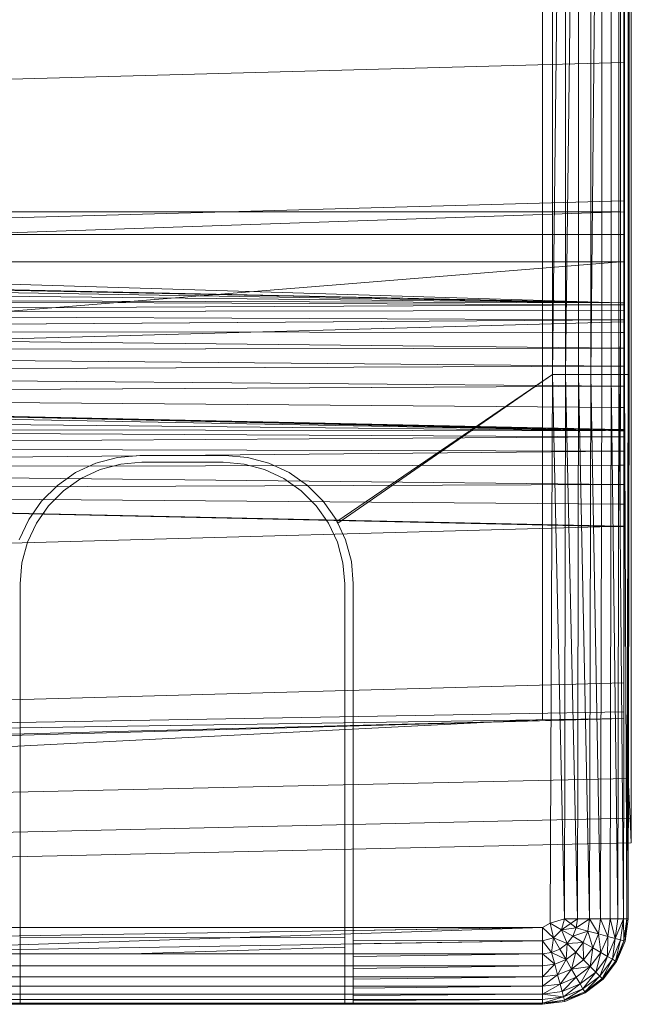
# Model space of a CAD drawing. Header units: metres. Extents: x 391.1 to 427.5, y 12.7 to 28.4.
# Tile 187 of 222: x 412.769 to 412.874, y 18.929 to 19.098. Entities that reach past the tile are written whole.
import ezdxf

# ---------------------------------------------------------------- set-up
doc = ezdxf.new("R2010")
doc.units = ezdxf.units.M
doc.layers.add('A-DETL-____-MBND', color=7, linetype='Continuous', lineweight=18)

# ---------------------------------------------------------------- blocks, each defined once
blk = doc.blocks.new('Family - Inodor PS-1-153649-01_ENLLUMENAT_PS1')
at = {"layer": 'A-DETL-____-MBND', "color": 253, "true_color": 0xaaaaaa}
for p, q in [((0.72691, 0.38826), (0.72691, 0.01465)), ((0.72691, 0.38826), (0.72691, 0.01465)), ((0.72691, 0.03874), (0.72691, 0.36709)), ((0.72691, 0.36709), (0.72691, 0.03874)), ((0.72747, 0.03874), (0.72747, 0.36709)), ((0.72747, 0.36709), (0.72747, 0.03874)), ((0.71226, 0.04887), (0.71226, 0.35226)), ((0.71226, 0.04887), (0.71226, 0.35226)), ((0.71393, 0.29485), (0.71393, 0.10805)), ((0.71393, 0.10805), (0.71393, 0.29485)), ((0.71393, 0.10805), (0.71621, 0.29485)), ((0.71393, 0.29485), (0.71393, 0.10805)), ((0.71621, 0.29485), (0.71393, 0.10805)), ((0.71621, 0.29485), (0.71621, 0.10805)), ((0.71621, 0.10805), (0.71843, 0.29485)), ((0.71621, 0.29485), (0.71621, 0.10805)), ((0.71621, 0.29485), (0.71621, 0.10805)), ((0.71843, 0.29485), (0.71621, 0.10805)), ((0.71843, 0.29485), (0.71843, 0.10805)), ((0.71843, 0.10805), (0.71843, 0.29485)), ((0.71843, 0.29485), (0.71843, 0.10805)), ((0.72051, 0.29485), (0.72051, 0.10805)), ((0.72051, 0.10805), (0.72239, 0.29485)), ((0.72051, 0.29485), (0.72051, 0.10805)), ((0.72051, 0.29485), (0.72051, 0.10805)), ((0.72239, 0.29485), (0.72051, 0.10805)), ((0.72239, 0.29485), (0.72239, 0.10805)), ((0.72239, 0.10805), (0.72239, 0.29485)), ((0.72239, 0.29485), (0.72239, 0.10805)), ((0.72402, 0.29485), (0.72402, 0.10805)), ((0.72402, 0.10805), (0.72402, 0.29485)), ((0.72402, 0.29485), (0.72402, 0.10805)), ((0.72534, 0.29485), (0.72534, 0.10805)), ((0.72534, 0.10805), (0.72534, 0.29485)), ((0.72534, 0.29485), (0.72534, 0.10805)), ((0.72631, 0.29485), (0.72631, 0.10805)), ((0.72631, 0.10805), (0.72631, 0.29485)), ((0.72631, 0.29485), (0.72631, 0.10805)), ((0.72691, 0.29485), (0.72691, 0.10805)), ((0.72691, 0.10805), (0.72691, 0.29485)), ((0.72691, 0.29485), (0.72691, 0.10805)), ((0.72711, 0.29485), (0.72711, 0.10805)), ((0.72711, 0.29485), (0.72711, 0.10805)), ((0.7262, 0.28568), (0.7262, 0.12028)), ((0.72561, 0.13594), (0.72561, 0.27003)), ((0.72561, 0.27003), (0.72561, 0.13594)), ((0.72561, 0.27003), (0.72561, 0.13594)), ((0.72561, 0.27003), (0.72561, 0.13594)), ((0.7262, 0.27007), (0.7262, 0.1359)), ((0.7262, 0.13591), (0.7262, 0.26951)), ((0.7262, 0.18701), (0.7262, 0.16159)), ((0.21652, 0.14752), (0.7262, 0.16159)), ((0.7262, 0.16159), (0.7262, 0.13782)), ((0.21652, 0.12375), (0.7262, 0.13782)), ((0.7262, 0.13782), (0.7262, 0.11707)), ((0.2042, 0.13646), (0.7256, 0.12032)), ((0.21593, 0.13594), (0.7256, 0.12032)), ((0.21593, 0.13594), (0.7256, 0.12032)), ((0.44571, 0.13594), (0.72561, 0.13594)), ((0.44571, 0.13594), (0.72561, 0.13594)), ((0.44571, 0.12632), (0.72561, 0.13594)), ((0.44571, 0.13594), (0.72561, 0.13594)), ((0.72561, 0.13594), (0.44571, 0.12632)), ((0.44571, 0.13594), (0.72561, 0.13594)), ((0.72561, 0.13594), (0.7256, 0.12032)), ((0.7256, 0.12032), (0.72561, 0.13594)), ((0.72561, 0.13205), (0.72561, 0.13594)), ((0.72561, 0.13594), (0.7262, 0.13591)), ((0.72561, 0.13594), (0.7262, 0.13591)), ((0.72561, 0.13205), (0.72561, 0.13594)), ((0.72561, 0.13594), (0.7262, 0.1359)), ((0.72561, 0.13594), (0.7262, 0.1359)), ((0.7262, 0.13203), (0.7262, 0.13591)), ((0.7262, 0.12034), (0.7262, 0.1359)), ((0.72561, 0.13205), (0.44571, 0.13205)), ((0.44571, 0.13205), (0.72561, 0.13205)), ((0.72561, 0.12737), (0.72561, 0.13205)), ((0.72561, 0.13205), (0.7262, 0.13203)), ((0.72561, 0.13205), (0.7262, 0.13203)), ((0.72561, 0.13205), (0.72561, 0.12737)), ((0.7262, 0.12737), (0.7262, 0.13203)), ((0.44571, 0.12737), (0.72561, 0.12737)), ((0.44571, 0.12737), (0.72561, 0.12737)), ((0.44572, 0.10471), (0.72561, 0.12737)), ((0.72561, 0.12737), (0.44572, 0.10471)), ((0.72561, 0.12737), (0.72555, 0.09837)), ((0.72555, 0.09837), (0.72561, 0.12737)), ((0.72561, 0.12737), (0.7262, 0.12734)), ((0.7262, 0.12734), (0.72561, 0.12737)), ((0.72561, 0.12737), (0.7262, 0.12736)), ((0.7262, 0.12736), (0.72561, 0.12737)), ((0.72561, 0.12737), (0.7262, 0.12737)), ((0.72561, 0.12737), (0.7262, 0.12737)), ((0.7262, 0.12736), (0.7262, 0.12737)), ((0.7262, 0.12734), (0.7262, 0.12736)), ((0.7262, 0.09845), (0.7262, 0.12734)), ((0.44571, 0.12632), (0.7256, 0.12032)), ((0.44571, 0.12632), (0.7256, 0.12032)), ((0.7256, 0.12032), (0.44571, 0.12632)), ((0.44571, 0.12632), (0.7256, 0.12032)), ((0.44571, 0.12601), (0.7256, 0.12032)), ((0.44571, 0.12601), (0.7256, 0.12032)), ((0.44571, 0.12503), (0.7256, 0.12032)), ((0.44571, 0.12503), (0.7256, 0.12032)), ((0.44571, 0.12343), (0.7256, 0.12032)), ((0.44571, 0.12343), (0.7256, 0.12032)), ((0.44571, 0.12125), (0.7256, 0.12)), ((0.44571, 0.12125), (0.7256, 0.12032)), ((0.44571, 0.12125), (0.7256, 0.12)), ((0.44571, 0.12125), (0.7256, 0.12032)), ((0.7256, 0.12), (0.44571, 0.11858)), ((0.7256, 0.12), (0.44571, 0.11858)), ((0.7256, 0.12032), (0.7262, 0.12034)), ((0.7256, 0.12032), (0.7262, 0.12034)), ((0.7262, 0.12029), (0.7256, 0.12032)), ((0.7256, 0.12), (0.7256, 0.12032)), ((0.7256, 0.12032), (0.7262, 0.12028)), ((0.7256, 0.12032), (0.7262, 0.12028)), ((0.7256, 0.12032), (0.7256, 0.12)), ((0.7256, 0.11902), (0.7256, 0.12)), ((0.7256, 0.12), (0.7262, 0.11997)), ((0.7256, 0.12), (0.7262, 0.11997)), ((0.7256, 0.12), (0.7256, 0.11902)), ((0.7262, 0.12029), (0.7262, 0.12034)), ((0.7262, 0.11997), (0.7262, 0.12028)), ((0.7262, 0.11899), (0.7262, 0.11997)), ((0.44571, 0.11858), (0.7256, 0.11902)), ((0.7256, 0.11902), (0.44571, 0.11858)), ((0.44571, 0.11858), (0.7256, 0.11742)), ((0.44571, 0.11858), (0.7256, 0.11742)), ((0.7256, 0.11742), (0.7256, 0.11902)), ((0.7256, 0.11902), (0.7262, 0.11899)), ((0.7256, 0.11902), (0.7262, 0.11899)), ((0.7256, 0.11902), (0.7256, 0.11742)), ((0.7262, 0.1174), (0.7262, 0.11899)), ((0.21652, 0.10299), (0.7262, 0.11707)), ((0.44571, 0.11547), (0.7256, 0.11742)), ((0.7256, 0.11742), (0.44571, 0.11547)), ((0.7256, 0.11525), (0.7256, 0.11742)), ((0.7256, 0.11742), (0.7262, 0.1174)), ((0.7256, 0.11742), (0.7262, 0.1174)), ((0.7256, 0.11742), (0.7256, 0.11525)), ((0.7262, 0.11524), (0.7262, 0.1174)), ((0.7262, 0.11707), (0.7262, 0.08204)), ((0.44571, 0.11547), (0.7256, 0.11257)), ((0.44571, 0.11547), (0.7256, 0.11525)), ((0.44571, 0.11547), (0.7256, 0.11257)), ((0.44571, 0.11547), (0.7256, 0.11525)), ((0.7256, 0.11257), (0.7256, 0.11525)), ((0.7256, 0.11525), (0.7262, 0.11524)), ((0.7256, 0.11525), (0.7262, 0.11524)), ((0.7256, 0.11525), (0.7256, 0.11257)), ((0.7262, 0.11257), (0.7262, 0.11524)), ((0.44571, 0.11204), (0.7256, 0.11257)), ((0.7256, 0.11257), (0.44571, 0.11204)), ((0.44571, 0.11204), (0.7256, 0.10947)), ((0.44571, 0.11204), (0.7256, 0.10947)), ((0.7256, 0.10947), (0.7256, 0.11257)), ((0.7256, 0.11257), (0.7262, 0.11257)), ((0.7256, 0.11257), (0.7256, 0.10947)), ((0.7262, 0.11257), (0.7256, 0.11257)), ((0.7256, 0.11257), (0.7262, 0.11257)), ((0.7256, 0.11257), (0.7262, 0.11257)), ((0.7262, 0.10948), (0.7262, 0.11257)), ((0.44571, 0.10839), (0.7256, 0.10947)), ((0.7256, 0.10947), (0.44571, 0.10839)), ((0.44571, 0.10839), (0.7256, 0.10604)), ((0.44571, 0.10839), (0.7256, 0.10604)), ((0.7256, 0.10947), (0.7262, 0.10948)), ((0.7256, 0.10947), (0.7262, 0.10948)), ((0.7256, 0.10947), (0.7256, 0.10604)), ((0.7256, 0.10604), (0.7256, 0.10947)), ((0.7256, 0.10947), (0.7262, 0.10947)), ((0.7262, 0.10947), (0.7256, 0.10947)), ((0.7256, 0.10947), (0.7262, 0.10947)), ((0.7262, 0.10947), (0.7256, 0.10947)), ((0.7262, 0.10947), (0.7262, 0.10948)), ((0.7262, 0.10605), (0.7262, 0.10947)), ((0.7262, 0.10947), (0.7262, 0.10947)), ((0.71393, 0.10805), (0.67699, 0.08285)), ((0.67699, 0.08285), (0.71393, 0.10805)), ((0.71393, 0.10805), (0.67714, 0.08252)), ((0.71393, 0.10805), (0.67714, 0.08252)), ((0.71393, 0.10805), (0.71353, 0.01391)), ((0.71353, 0.01391), (0.71393, 0.10805)), ((0.71353, 0.01391), (0.71393, 0.10805)), ((0.71393, 0.10805), (0.71601, 0.01465)), ((0.71393, 0.10805), (0.71601, 0.01465)), ((0.71393, 0.10805), (0.71621, 0.10805)), ((0.71393, 0.10805), (0.71601, 0.01465)), ((0.71393, 0.10805), (0.71621, 0.10805)), ((0.71601, 0.01465), (0.71621, 0.10805)), ((0.71601, 0.01465), (0.71621, 0.10805)), ((0.71621, 0.10805), (0.71601, 0.01465)), ((0.71621, 0.10805), (0.71823, 0.01465)), ((0.71621, 0.10805), (0.71843, 0.10805)), ((0.71621, 0.10805), (0.71823, 0.01465)), ((0.71621, 0.10805), (0.71843, 0.10805)), ((0.71823, 0.01465), (0.71843, 0.10805)), ((0.71823, 0.01465), (0.71843, 0.10805)), ((0.71843, 0.10805), (0.71823, 0.01465)), ((0.71843, 0.10805), (0.72031, 0.01465)), ((0.71843, 0.10805), (0.72051, 0.10805)), ((0.71843, 0.10805), (0.72031, 0.01465)), ((0.71843, 0.10805), (0.72051, 0.10805)), ((0.72031, 0.01465), (0.72051, 0.10805)), ((0.72031, 0.01465), (0.72051, 0.10805)), ((0.72051, 0.10805), (0.72031, 0.01465)), ((0.72051, 0.10805), (0.72219, 0.01465)), ((0.72051, 0.10805), (0.72239, 0.10805)), ((0.72051, 0.10805), (0.72219, 0.01465)), ((0.72051, 0.10805), (0.72239, 0.10805)), ((0.72219, 0.01465), (0.72239, 0.10805)), ((0.72219, 0.01465), (0.72239, 0.10805)), ((0.72239, 0.10805), (0.72219, 0.01465)), ((0.72239, 0.10805), (0.72402, 0.10805)), ((0.72239, 0.10805), (0.72402, 0.10805)), ((0.72382, 0.01465), (0.72402, 0.10805)), ((0.72382, 0.01465), (0.72402, 0.10805)), ((0.72382, 0.01465), (0.72402, 0.10805)), ((0.72402, 0.10805), (0.72534, 0.10805)), ((0.72402, 0.10805), (0.72514, 0.01465)), ((0.72402, 0.10805), (0.72534, 0.10805)), ((0.72402, 0.10805), (0.72514, 0.01465)), ((0.72402, 0.10805), (0.72534, 0.10805)), ((0.72514, 0.01465), (0.72534, 0.10805)), ((0.72514, 0.01465), (0.72534, 0.10805)), ((0.72534, 0.10805), (0.72514, 0.01465)), ((0.72534, 0.10805), (0.72631, 0.10805)), ((0.72534, 0.10805), (0.72611, 0.01465)), ((0.72534, 0.10805), (0.72631, 0.10805)), ((0.72534, 0.10805), (0.72611, 0.01465)), ((0.72534, 0.10805), (0.72631, 0.10805)), ((0.72611, 0.01465), (0.72631, 0.10805)), ((0.72611, 0.01465), (0.72631, 0.10805)), ((0.72631, 0.10805), (0.72611, 0.01465)), ((0.72631, 0.10805), (0.72691, 0.10805)), ((0.72631, 0.10805), (0.72671, 0.01465)), ((0.72631, 0.10805), (0.72691, 0.10805)), ((0.72631, 0.10805), (0.72671, 0.01465)), ((0.72631, 0.10805), (0.72691, 0.10805)), ((0.72671, 0.01465), (0.72691, 0.10805)), ((0.72671, 0.01465), (0.72691, 0.10805)), ((0.72691, 0.10805), (0.72671, 0.01465)), ((0.72711, 0.10805), (0.72691, 0.01465)), ((0.72691, 0.10805), (0.72711, 0.10805)), ((0.72691, 0.10805), (0.72711, 0.10805)), ((0.72691, 0.01465), (0.72711, 0.10805)), ((0.72691, 0.10805), (0.72711, 0.10805)), ((0.44571, 0.10461), (0.7256, 0.10604)), ((0.7256, 0.10604), (0.44571, 0.10461)), ((0.7256, 0.10604), (0.7262, 0.10605)), ((0.7256, 0.10604), (0.7262, 0.10605)), ((0.7256, 0.10238), (0.7256, 0.10604)), ((0.7256, 0.10604), (0.7262, 0.10603)), ((0.7256, 0.10604), (0.7256, 0.10238)), ((0.7262, 0.10603), (0.7256, 0.10604)), ((0.7256, 0.10604), (0.7262, 0.10604)), ((0.7262, 0.10604), (0.7256, 0.10604)), ((0.7262, 0.10604), (0.7262, 0.10605)), ((0.7262, 0.10603), (0.7262, 0.10604)), ((0.7262, 0.10239), (0.7262, 0.10603)), ((0.44566, 0.10371), (0.72555, 0.09837)), ((0.44566, 0.10371), (0.72555, 0.09837)), ((0.7256, 0.09861), (0.44571, 0.10461)), ((0.44571, 0.10461), (0.7262, 0.09848)), ((0.44571, 0.10461), (0.7256, 0.10238)), ((0.44571, 0.10461), (0.7256, 0.09861)), ((0.44571, 0.10461), (0.7256, 0.10238)), ((0.44572, 0.10471), (0.72555, 0.09837)), ((0.44572, 0.10471), (0.72555, 0.09837)), ((0.7256, 0.10238), (0.7262, 0.10239)), ((0.7256, 0.10238), (0.7262, 0.10239)), ((0.7256, 0.09861), (0.7256, 0.10238)), ((0.7256, 0.10238), (0.7262, 0.10238)), ((0.7256, 0.10238), (0.7256, 0.09861)), ((0.7262, 0.10238), (0.7256, 0.10238)), ((0.7262, 0.10238), (0.7262, 0.10239)), ((0.7262, 0.09862), (0.7262, 0.10238)), ((0.44566, 0.10126), (0.72555, 0.09837)), ((0.44566, 0.10126), (0.72555, 0.09837)), ((0.44566, 0.09882), (0.72555, 0.09737)), ((0.44566, 0.09882), (0.72555, 0.09837)), ((0.44566, 0.09882), (0.72555, 0.09737)), ((0.44566, 0.09882), (0.72555, 0.09837)), ((0.72555, 0.09837), (0.7262, 0.09845)), ((0.72555, 0.09837), (0.7262, 0.09845)), ((0.72555, 0.09737), (0.72555, 0.09837)), ((0.72555, 0.09837), (0.7262, 0.09833)), ((0.7262, 0.09833), (0.72555, 0.09837)), ((0.72555, 0.09837), (0.72555, 0.09737)), ((0.7256, 0.09861), (0.7262, 0.09862)), ((0.7256, 0.09861), (0.7262, 0.09862)), ((0.7262, 0.09858), (0.7256, 0.09861)), ((0.7256, 0.09861), (0.7262, 0.09859)), ((0.7256, 0.09861), (0.7262, 0.09858)), ((0.7262, 0.09859), (0.7256, 0.09861)), ((0.7256, 0.09861), (0.7262, 0.09861)), ((0.7262, 0.09861), (0.7256, 0.09861)), ((0.7262, 0.09861), (0.7262, 0.09862)), ((0.7262, 0.09859), (0.7262, 0.09861)), ((0.7262, 0.09858), (0.7262, 0.09859)), ((0.7262, 0.09858), (0.7262, 0.09848)), ((0.7262, 0.09833), (0.7262, 0.09845)), ((0.7262, 0.09734), (0.7262, 0.09833)), ((0.44566, 0.09554), (0.72555, 0.09737)), ((0.72555, 0.09737), (0.44566, 0.09554)), ((0.72555, 0.09491), (0.72555, 0.09737)), ((0.72555, 0.09737), (0.7262, 0.09734)), ((0.72555, 0.09737), (0.7262, 0.09734)), ((0.72555, 0.09737), (0.72555, 0.09491)), ((0.7262, 0.09489), (0.7262, 0.09734)), ((0.44566, 0.09554), (0.72555, 0.09491)), ((0.44566, 0.09554), (0.72555, 0.09491)), ((0.72555, 0.09491), (0.44566, 0.09212)), ((0.72555, 0.09491), (0.44566, 0.09212)), ((0.72555, 0.09248), (0.72555, 0.09491)), ((0.72555, 0.09491), (0.7262, 0.09489)), ((0.72555, 0.09491), (0.7262, 0.09489)), ((0.72555, 0.09491), (0.72555, 0.09248)), ((0.7262, 0.09247), (0.7262, 0.09489)), ((0.63935, 0.09382), (0.63565, 0.09282)), ((0.64316, 0.09415), (0.63935, 0.09382)), ((0.64353, 0.093), (0.6399, 0.09268)), ((0.6399, 0.09268), (0.64353, 0.093)), ((0.64316, 0.09415), (0.65781, 0.09415)), ((0.65745, 0.093), (0.64353, 0.093)), ((0.64353, 0.093), (0.65745, 0.093)), ((0.66107, 0.09268), (0.65745, 0.093)), ((0.65745, 0.093), (0.66107, 0.09268)), ((0.66163, 0.09382), (0.65781, 0.09415)), ((0.66533, 0.09282), (0.66163, 0.09382)), ((0.44566, 0.09212), (0.72555, 0.09248)), ((0.72555, 0.09248), (0.44566, 0.09212)), ((0.44566, 0.09212), (0.72555, 0.0892)), ((0.44566, 0.09212), (0.72555, 0.0892)), ((0.63217, 0.09121), (0.63565, 0.09282)), ((0.63639, 0.09174), (0.63309, 0.0902)), ((0.63309, 0.0902), (0.63639, 0.09174)), ((0.6399, 0.09268), (0.63639, 0.09174)), ((0.63639, 0.09174), (0.6399, 0.09268)), ((0.66459, 0.09174), (0.66107, 0.09268)), ((0.66107, 0.09268), (0.66459, 0.09174)), ((0.66789, 0.0902), (0.66459, 0.09174)), ((0.66459, 0.09174), (0.66789, 0.0902)), ((0.6688, 0.09121), (0.66533, 0.09282)), ((0.72555, 0.0892), (0.72555, 0.09248)), ((0.72555, 0.09248), (0.7262, 0.09247)), ((0.72555, 0.09248), (0.72555, 0.0892)), ((0.72555, 0.09248), (0.7262, 0.09247)), ((0.7262, 0.0892), (0.7262, 0.09247)), ((0.63217, 0.09121), (0.62904, 0.08901)), ((0.63309, 0.0902), (0.63011, 0.08811)), ((0.63011, 0.08811), (0.63309, 0.0902)), ((0.67087, 0.08811), (0.66789, 0.0902)), ((0.66789, 0.0902), (0.67087, 0.08811)), ((0.67194, 0.08901), (0.6688, 0.09121)), ((0.44565, 0.08802), (0.72555, 0.0892)), ((0.72555, 0.0892), (0.44565, 0.08802)), ((0.72555, 0.08202), (0.44565, 0.08802)), ((0.44565, 0.08802), (0.7262, 0.08189)), ((0.44565, 0.08802), (0.72555, 0.08578)), ((0.44565, 0.08802), (0.72555, 0.08202)), ((0.44565, 0.08802), (0.72555, 0.08578)), ((0.62904, 0.08901), (0.62633, 0.0863)), ((0.63011, 0.08811), (0.62754, 0.08554)), ((0.62754, 0.08554), (0.63011, 0.08811)), ((0.67344, 0.08554), (0.67087, 0.08811)), ((0.67087, 0.08811), (0.67344, 0.08554)), ((0.67465, 0.0863), (0.67194, 0.08901)), ((0.72555, 0.0892), (0.72555, 0.08578)), ((0.72555, 0.08578), (0.72555, 0.0892)), ((0.72555, 0.0892), (0.7262, 0.0892)), ((0.7262, 0.0892), (0.72555, 0.0892)), ((0.72555, 0.0892), (0.7262, 0.0892)), ((0.72555, 0.0892), (0.7262, 0.0892)), ((0.7262, 0.08579), (0.7262, 0.0892)), ((0.7262, 0.0892), (0.7262, 0.0892)), ((0.62633, 0.0863), (0.62413, 0.08316)), ((0.67685, 0.08316), (0.67465, 0.0863)), ((0.62754, 0.08554), (0.62545, 0.08256)), ((0.62545, 0.08256), (0.62754, 0.08554)), ((0.67553, 0.08256), (0.67344, 0.08554)), ((0.67344, 0.08554), (0.67553, 0.08256)), ((0.72555, 0.08578), (0.7262, 0.08579)), ((0.72555, 0.08578), (0.7262, 0.08579)), ((0.72555, 0.08202), (0.72555, 0.08578)), ((0.72555, 0.08578), (0.7262, 0.08577)), ((0.72555, 0.08578), (0.72555, 0.08202)), ((0.7262, 0.08577), (0.72555, 0.08578)), ((0.72555, 0.08578), (0.7262, 0.08578)), ((0.7262, 0.08578), (0.72555, 0.08578)), ((0.7262, 0.08578), (0.7262, 0.08579)), ((0.7262, 0.08577), (0.7262, 0.08578)), ((0.7262, 0.08203), (0.7262, 0.08577)), ((0.62413, 0.08316), (0.62251, 0.07969)), ((0.67699, 0.08285), (0.67685, 0.08316)), ((0.67699, 0.08285), (0.67714, 0.08252)), ((0.21652, 0.06796), (0.7262, 0.08204)), ((0.62545, 0.08256), (0.62391, 0.07926)), ((0.62391, 0.07926), (0.62545, 0.08256)), ((0.67707, 0.07926), (0.67553, 0.08256)), ((0.67553, 0.08256), (0.67707, 0.07926)), ((0.67847, 0.07969), (0.67714, 0.08252)), ((0.72555, 0.08202), (0.7262, 0.08203)), ((0.72555, 0.08202), (0.7262, 0.08203)), ((0.72555, 0.08202), (0.7262, 0.08201)), ((0.7262, 0.08201), (0.72555, 0.08202)), ((0.72555, 0.08202), (0.7262, 0.08202)), ((0.7262, 0.08202), (0.72555, 0.08202)), ((0.7262, 0.08204), (0.7262, 0.05515)), ((0.7262, 0.08202), (0.7262, 0.08203)), ((0.7262, 0.08201), (0.7262, 0.08202)), ((0.7262, 0.08201), (0.7262, 0.08189)), ((0.67946, 0.07599), (0.67847, 0.07969)), ((0.62391, 0.07926), (0.62297, 0.07574)), ((0.62297, 0.07574), (0.62391, 0.07926)), ((0.67801, 0.07574), (0.67707, 0.07926)), ((0.67707, 0.07926), (0.67801, 0.07574)), ((0.62297, 0.07574), (0.62265, 0.07212)), ((0.62265, 0.07212), (0.62297, 0.07574)), ((0.67833, 0.07212), (0.67801, 0.07574)), ((0.67801, 0.07574), (0.67833, 0.07212)), ((0.67979, 0.07217), (0.67946, 0.07599)), ((0.62265, 0.01141), (0.62265, 0.07212)), ((0.62265, 0.07212), (0.62265, 0.0001)), ((0.67833, 0.0001), (0.67833, 0.07212)), ((0.67833, 0.07212), (0.67833, 0.01147)), ((0.67979, 0.01373), (0.67979, 0.07217)), ((0.21652, 0.04107), (0.7262, 0.05515)), ((0.7262, 0.05515), (0.7262, 0.0502)), ((0.21652, 0.04107), (0.7262, 0.0502)), ((0.7262, 0.04902), (0.21652, 0.03494)), ((0.21652, 0.03612), (0.7262, 0.04902)), ((0.21652, 0.04107), (0.7262, 0.04902)), ((0.7262, 0.0502), (0.7262, 0.04902)), ((0.71226, 0.04887), (0.54781, 0.0405)), ((0.57586, 0.04193), (0.71226, 0.04887)), ((0.40749, 0.03162), (0.72691, 0.03874)), ((0.40749, 0.03162), (0.72691, 0.03874)), ((0.72725, 0.03191), (0.72691, 0.03874)), ((0.72691, 0.03874), (0.72725, 0.03191)), ((0.72747, 0.03191), (0.72747, 0.03874)), ((0.72747, 0.03874), (0.72747, 0.03191)), ((0.40776, 0.02479), (0.72725, 0.03191)), ((0.40776, 0.02479), (0.72725, 0.03191)), ((0.72747, 0.02769), (0.72725, 0.03191)), ((0.72725, 0.03191), (0.72747, 0.02769)), ((0.72747, 0.02769), (0.72747, 0.03191)), ((0.72747, 0.03191), (0.72747, 0.02769)), ((0.40793, 0.02057), (0.72747, 0.02769)), ((0.40793, 0.02057), (0.72747, 0.02769)), ((0.67979, 0.01373), (0.67979, 0.01318)), ((0.71226, 0.01318), (0.71353, 0.01391)), ((0.71226, 0.01318), (0.71353, 0.01391)), ((0.71353, 0.01391), (0.71226, 0.01318)), ((0.71353, 0.01391), (0.71601, 0.01465)), ((0.71353, 0.01391), (0.71601, 0.01465)), ((0.71413, 0.0114), (0.71353, 0.01391)), ((0.71353, 0.01391), (0.71551, 0.01277)), ((0.71353, 0.01391), (0.71551, 0.01277)), ((0.71353, 0.01391), (0.71413, 0.0114)), ((0.71353, 0.01391), (0.71413, 0.0114)), ((0.71551, 0.01277), (0.71601, 0.01465)), ((0.71551, 0.01277), (0.71823, 0.01465)), ((0.71601, 0.01465), (0.71802, 0.01311)), ((0.71601, 0.01465), (0.71823, 0.01465)), ((0.71601, 0.01465), (0.71823, 0.01465)), ((0.71802, 0.01311), (0.71823, 0.01465)), ((0.71802, 0.01311), (0.72031, 0.01465)), ((0.71823, 0.01465), (0.71802, 0.01311)), ((0.71823, 0.01465), (0.71802, 0.01311)), ((0.72031, 0.01465), (0.71802, 0.01311)), ((0.71823, 0.01465), (0.72031, 0.01465)), ((0.71823, 0.01465), (0.72031, 0.01465)), ((0.71823, 0.01465), (0.72031, 0.01465)), ((0.72003, 0.01257), (0.72031, 0.01465)), ((0.72003, 0.01257), (0.72031, 0.01465)), ((0.72031, 0.01465), (0.72003, 0.01257)), ((0.72031, 0.01465), (0.72219, 0.01465)), ((0.72031, 0.01465), (0.72185, 0.01208)), ((0.72031, 0.01465), (0.72219, 0.01465)), ((0.72031, 0.01465), (0.72185, 0.01208)), ((0.72031, 0.01465), (0.72219, 0.01465)), ((0.72185, 0.01208), (0.72219, 0.01465)), ((0.72185, 0.01208), (0.72219, 0.01465)), ((0.72219, 0.01465), (0.72185, 0.01208)), ((0.72219, 0.01465), (0.72382, 0.01465)), ((0.72219, 0.01465), (0.72342, 0.01166)), ((0.72219, 0.01465), (0.72382, 0.01465)), ((0.72219, 0.01465), (0.72342, 0.01166)), ((0.72219, 0.01465), (0.72382, 0.01465)), ((0.72342, 0.01166), (0.72382, 0.01465)), ((0.72342, 0.01166), (0.72382, 0.01465)), ((0.72382, 0.01465), (0.72342, 0.01166)), ((0.72382, 0.01465), (0.72514, 0.01465)), ((0.72382, 0.01465), (0.7247, 0.01132)), ((0.72382, 0.01465), (0.72514, 0.01465)), ((0.72382, 0.01465), (0.7247, 0.01132)), ((0.72382, 0.01465), (0.72514, 0.01465)), ((0.7247, 0.01132), (0.72514, 0.01465)), ((0.7247, 0.01132), (0.72611, 0.01465)), ((0.72514, 0.01465), (0.7247, 0.01132)), ((0.72611, 0.01465), (0.7247, 0.01132)), ((0.72514, 0.01465), (0.7247, 0.01132)), ((0.72514, 0.01465), (0.72611, 0.01465)), ((0.72514, 0.01465), (0.72611, 0.01465)), ((0.72514, 0.01465), (0.72611, 0.01465)), ((0.72564, 0.01106), (0.72611, 0.01465)), ((0.72564, 0.01106), (0.72611, 0.01465)), ((0.72611, 0.01465), (0.72564, 0.01106)), ((0.72611, 0.01465), (0.72671, 0.01465)), ((0.72611, 0.01465), (0.72621, 0.01091)), ((0.72611, 0.01465), (0.72671, 0.01465)), ((0.72611, 0.01465), (0.72621, 0.01091)), ((0.72611, 0.01465), (0.72671, 0.01465)), ((0.72621, 0.01091), (0.72671, 0.01465)), ((0.72621, 0.01091), (0.72671, 0.01465)), ((0.72671, 0.01465), (0.72621, 0.01091)), ((0.72691, 0.01465), (0.72641, 0.01086)), ((0.72691, 0.01465), (0.72641, 0.01086)), ((0.72691, 0.01465), (0.72641, 0.01086)), ((0.72671, 0.01465), (0.72641, 0.01086)), ((0.72671, 0.01465), (0.72641, 0.01086)), ((0.72691, 0.01465), (0.72641, 0.01086)), ((0.72671, 0.01465), (0.72691, 0.01465)), ((0.72671, 0.01465), (0.72691, 0.01465)), ((0.72671, 0.01465), (0.72691, 0.01465)), ((0.57626, 0.01102), (0.71226, 0.01318)), ((0.57723, 0.00868), (0.71226, 0.01318)), ((0.57723, 0.01318), (0.71226, 0.01318)), ((0.71226, 0.01318), (0.67979, 0.01266)), ((0.67979, 0.01318), (0.71226, 0.01318)), ((0.67979, 0.01318), (0.67979, 0.01266)), ((0.71226, 0.01318), (0.67979, 0.01266)), ((0.71226, 0.01318), (0.67979, 0.01318)), ((0.67979, 0.01266), (0.67979, 0.01093)), ((0.71226, 0.01318), (0.71226, 0.0109)), ((0.71226, 0.01318), (0.71413, 0.0114)), ((0.71226, 0.01318), (0.71226, 0.0109)), ((0.71226, 0.01318), (0.71413, 0.0114)), ((0.71226, 0.01318), (0.71226, 0.0109)), ((0.71226, 0.01318), (0.71413, 0.0114)), ((0.71413, 0.0114), (0.71551, 0.01277)), ((0.71413, 0.0114), (0.71551, 0.01277)), ((0.71551, 0.01277), (0.71413, 0.0114)), ((0.71551, 0.01277), (0.71802, 0.01311)), ((0.71551, 0.01277), (0.71802, 0.01311)), ((0.71551, 0.01277), (0.71802, 0.01311)), ((0.71551, 0.01277), (0.71648, 0.01043)), ((0.71551, 0.01277), (0.71743, 0.01167)), ((0.71551, 0.01277), (0.71743, 0.01167)), ((0.71551, 0.01277), (0.71648, 0.01043)), ((0.71551, 0.01277), (0.71648, 0.01043)), ((0.71551, 0.01277), (0.71743, 0.01167)), ((0.71743, 0.01167), (0.71802, 0.01311)), ((0.71802, 0.01311), (0.71743, 0.01167)), ((0.71802, 0.01311), (0.71743, 0.01167)), ((0.71743, 0.01167), (0.72003, 0.01257)), ((0.72003, 0.01257), (0.71743, 0.01167)), ((0.71802, 0.01311), (0.72003, 0.01257)), ((0.71802, 0.01311), (0.72003, 0.01257)), ((0.71802, 0.01311), (0.72003, 0.01257)), ((0.71923, 0.01062), (0.72003, 0.01257)), ((0.71923, 0.01062), (0.72003, 0.01257)), ((0.72003, 0.01257), (0.71923, 0.01062)), ((0.72003, 0.01257), (0.72185, 0.01208)), ((0.72003, 0.01257), (0.72086, 0.00968)), ((0.72003, 0.01257), (0.72185, 0.01208)), ((0.72003, 0.01257), (0.72086, 0.00968)), ((0.72003, 0.01257), (0.72185, 0.01208)), ((0.72086, 0.00968), (0.72185, 0.01208)), ((0.72086, 0.00968), (0.72185, 0.01208)), ((0.72185, 0.01208), (0.72086, 0.00968)), ((0.72185, 0.01208), (0.72342, 0.01166)), ((0.72185, 0.01208), (0.72227, 0.00887)), ((0.72185, 0.01208), (0.72342, 0.01166)), ((0.72185, 0.01208), (0.72227, 0.00887)), ((0.72185, 0.01208), (0.72342, 0.01166)), ((0.57723, 0.00868), (0.71226, 0.0109)), ((0.62265, 0.01141), (0.67833, 0.01147)), ((0.62265, 0.00867), (0.62265, 0.01141)), ((0.67833, 0.01147), (0.67833, 0.00983)), ((0.67979, 0.01093), (0.71226, 0.0109)), ((0.67979, 0.01093), (0.67979, 0.01036)), ((0.71226, 0.0109), (0.67979, 0.01093)), ((0.71226, 0.0109), (0.67979, 0.01036)), ((0.71226, 0.0109), (0.67979, 0.01036)), ((0.67979, 0.01036), (0.67979, 0.00868)), ((0.71226, 0.0109), (0.71413, 0.0114)), ((0.71226, 0.0109), (0.71413, 0.0114)), ((0.71413, 0.0114), (0.71226, 0.0109)), ((0.71226, 0.0109), (0.71226, 0.00868)), ((0.71226, 0.0109), (0.7138, 0.00888)), ((0.71226, 0.0109), (0.71226, 0.00868)), ((0.71226, 0.0109), (0.7138, 0.00888)), ((0.71226, 0.0109), (0.71226, 0.00868)), ((0.71226, 0.0109), (0.7138, 0.00888)), ((0.7138, 0.00888), (0.71413, 0.0114)), ((0.71413, 0.0114), (0.7138, 0.00888)), ((0.71413, 0.0114), (0.7138, 0.00888)), ((0.71413, 0.0114), (0.71524, 0.00948)), ((0.71413, 0.0114), (0.71648, 0.01043)), ((0.71413, 0.0114), (0.71524, 0.00948)), ((0.71413, 0.0114), (0.71648, 0.01043)), ((0.71413, 0.0114), (0.71524, 0.00948)), ((0.71413, 0.0114), (0.71648, 0.01043)), ((0.71524, 0.00948), (0.71648, 0.01043)), ((0.71524, 0.00948), (0.71648, 0.01043)), ((0.71648, 0.01043), (0.71524, 0.00948)), ((0.71648, 0.01043), (0.71628, 0.00768)), ((0.71648, 0.01043), (0.71628, 0.00768)), ((0.71648, 0.01043), (0.71743, 0.01167)), ((0.71743, 0.01167), (0.71648, 0.01043)), ((0.71743, 0.01167), (0.71648, 0.01043)), ((0.71648, 0.01043), (0.71923, 0.01062)), ((0.71923, 0.01062), (0.71648, 0.01043)), ((0.71648, 0.01043), (0.71795, 0.00896)), ((0.71648, 0.01043), (0.71795, 0.00896)), ((0.71648, 0.01043), (0.71795, 0.00896)), ((0.71743, 0.01167), (0.71923, 0.01062)), ((0.71743, 0.01167), (0.71923, 0.01062)), ((0.71743, 0.01167), (0.71923, 0.01062)), ((0.71795, 0.00896), (0.71923, 0.01062)), ((0.71795, 0.00896), (0.71923, 0.01062)), ((0.71923, 0.01062), (0.71795, 0.00896)), ((0.71923, 0.01062), (0.72086, 0.00968)), ((0.71923, 0.01062), (0.71928, 0.00763)), ((0.71923, 0.01062), (0.72086, 0.00968)), ((0.71923, 0.01062), (0.71928, 0.00763)), ((0.71923, 0.01062), (0.72086, 0.00968)), ((0.72227, 0.00887), (0.72342, 0.01166)), ((0.72227, 0.00887), (0.72342, 0.01166)), ((0.72342, 0.01166), (0.72227, 0.00887)), ((0.72342, 0.01166), (0.72341, 0.00821)), ((0.72342, 0.01166), (0.72341, 0.00821)), ((0.72341, 0.00821), (0.7247, 0.01132)), ((0.72341, 0.00821), (0.7247, 0.01132)), ((0.7247, 0.01132), (0.72341, 0.00821)), ((0.72342, 0.01166), (0.7247, 0.01132)), ((0.72342, 0.01166), (0.7247, 0.01132)), ((0.72342, 0.01166), (0.7247, 0.01132)), ((0.7247, 0.01132), (0.72425, 0.00772)), ((0.7247, 0.01132), (0.72425, 0.00772)), ((0.72425, 0.00772), (0.72564, 0.01106)), ((0.72425, 0.00772), (0.72564, 0.01106)), ((0.72564, 0.01106), (0.72425, 0.00772)), ((0.7247, 0.01132), (0.72564, 0.01106)), ((0.7247, 0.01132), (0.72564, 0.01106)), ((0.7247, 0.01132), (0.72564, 0.01106)), ((0.72564, 0.01106), (0.72477, 0.00743)), ((0.72564, 0.01106), (0.72477, 0.00743)), ((0.72477, 0.00743), (0.72621, 0.01091)), ((0.72477, 0.00743), (0.72621, 0.01091)), ((0.72621, 0.01091), (0.72477, 0.00743)), ((0.72621, 0.01091), (0.72494, 0.00733)), ((0.72621, 0.01091), (0.72494, 0.00733)), ((0.72641, 0.01086), (0.72494, 0.00733)), ((0.72641, 0.01086), (0.72494, 0.00733)), ((0.72641, 0.01086), (0.72494, 0.00733)), ((0.72641, 0.01086), (0.72494, 0.00733)), ((0.72564, 0.01106), (0.72621, 0.01091)), ((0.72564, 0.01106), (0.72621, 0.01091)), ((0.72564, 0.01106), (0.72621, 0.01091)), ((0.72621, 0.01091), (0.72641, 0.01086)), ((0.72621, 0.01091), (0.72641, 0.01086)), ((0.72621, 0.01091), (0.72641, 0.01086)), ((0.57723, 0.00868), (0.71226, 0.00868)), ((0.62265, 0.00867), (0.64166, 0.00868)), ((0.62265, 0.0066), (0.62265, 0.00867)), ((0.64166, 0.00868), (0.67833, 0.00983)), ((0.64166, 0.00868), (0.67833, 0.00868)), ((0.67833, 0.00983), (0.67833, 0.00868)), ((0.67833, 0.00868), (0.67833, 0.0066)), ((0.71226, 0.00868), (0.67979, 0.00818)), ((0.67979, 0.00868), (0.71226, 0.00868)), ((0.67979, 0.00868), (0.67979, 0.00818)), ((0.71226, 0.00868), (0.67979, 0.00818)), ((0.71226, 0.00868), (0.67979, 0.00868)), ((0.71226, 0.00868), (0.7138, 0.00888)), ((0.71226, 0.00868), (0.7138, 0.00888)), ((0.7138, 0.00888), (0.71226, 0.00868)), ((0.71226, 0.00868), (0.71226, 0.0066)), ((0.71226, 0.00868), (0.71226, 0.0066)), ((0.71226, 0.00868), (0.71434, 0.00687)), ((0.71226, 0.00868), (0.71226, 0.0066)), ((0.71226, 0.00868), (0.71434, 0.00687)), ((0.7138, 0.00888), (0.71524, 0.00948)), ((0.7138, 0.00888), (0.71524, 0.00948)), ((0.71524, 0.00948), (0.7138, 0.00888)), ((0.71434, 0.00687), (0.7138, 0.00888)), ((0.7138, 0.00888), (0.71628, 0.00768)), ((0.7138, 0.00888), (0.71434, 0.00687)), ((0.7138, 0.00888), (0.71434, 0.00687)), ((0.7138, 0.00888), (0.71628, 0.00768)), ((0.71524, 0.00948), (0.71628, 0.00768)), ((0.71524, 0.00948), (0.71628, 0.00768)), ((0.71524, 0.00948), (0.71628, 0.00768)), ((0.71628, 0.00768), (0.71795, 0.00896)), ((0.71628, 0.00768), (0.71795, 0.00896)), ((0.71795, 0.00896), (0.71628, 0.00768)), ((0.71795, 0.00896), (0.71722, 0.00605)), ((0.71795, 0.00896), (0.71722, 0.00605)), ((0.71795, 0.00896), (0.71928, 0.00763)), ((0.71795, 0.00896), (0.71928, 0.00763)), ((0.71795, 0.00896), (0.71928, 0.00763)), ((0.71928, 0.00763), (0.72086, 0.00968)), ((0.71928, 0.00763), (0.72086, 0.00968)), ((0.72086, 0.00968), (0.71928, 0.00763)), ((0.72086, 0.00968), (0.72043, 0.00648)), ((0.72086, 0.00968), (0.72043, 0.00648)), ((0.72043, 0.00648), (0.72227, 0.00887)), ((0.72043, 0.00648), (0.72227, 0.00887)), ((0.72227, 0.00887), (0.72043, 0.00648)), ((0.72086, 0.00968), (0.72227, 0.00887)), ((0.72086, 0.00968), (0.72227, 0.00887)), ((0.72086, 0.00968), (0.72227, 0.00887)), ((0.72227, 0.00887), (0.72136, 0.00554)), ((0.72227, 0.00887), (0.72136, 0.00554)), ((0.72227, 0.00887), (0.72341, 0.00821)), ((0.72227, 0.00887), (0.72341, 0.00821)), ((0.72227, 0.00887), (0.72341, 0.00821)), ((0.67979, 0.00818), (0.67979, 0.0066)), ((0.71226, 0.0066), (0.71434, 0.00687)), ((0.71434, 0.00687), (0.71226, 0.00472)), ((0.71226, 0.0066), (0.71434, 0.00687)), ((0.71434, 0.00687), (0.71226, 0.00472)), ((0.71434, 0.00687), (0.71226, 0.0066)), ((0.71434, 0.00687), (0.71628, 0.00768)), ((0.71434, 0.00687), (0.71628, 0.00768)), ((0.71628, 0.00768), (0.71434, 0.00687)), ((0.71434, 0.00687), (0.71483, 0.00505)), ((0.71434, 0.00687), (0.71483, 0.00505)), ((0.71434, 0.00687), (0.71483, 0.00505)), ((0.71628, 0.00768), (0.71483, 0.00505)), ((0.71628, 0.00768), (0.71483, 0.00505)), ((0.71628, 0.00768), (0.71722, 0.00605)), ((0.71628, 0.00768), (0.71722, 0.00605)), ((0.71628, 0.00768), (0.71722, 0.00605)), ((0.71722, 0.00605), (0.71928, 0.00763)), ((0.71928, 0.00763), (0.71722, 0.00605)), ((0.71928, 0.00763), (0.71722, 0.00605)), ((0.71928, 0.00763), (0.72043, 0.00648)), ((0.71928, 0.00763), (0.72043, 0.00648)), ((0.71928, 0.00763), (0.72043, 0.00648)), ((0.72136, 0.00554), (0.72341, 0.00821)), ((0.72136, 0.00554), (0.72341, 0.00821)), ((0.72341, 0.00821), (0.72136, 0.00554)), ((0.72341, 0.00821), (0.72205, 0.00485)), ((0.72341, 0.00821), (0.72205, 0.00485)), ((0.72205, 0.00485), (0.72425, 0.00772)), ((0.72205, 0.00485), (0.72425, 0.00772)), ((0.72425, 0.00772), (0.72205, 0.00485)), ((0.72425, 0.00772), (0.72247, 0.00443)), ((0.72425, 0.00772), (0.72247, 0.00443)), ((0.72247, 0.00443), (0.72477, 0.00743)), ((0.72247, 0.00443), (0.72477, 0.00743)), ((0.72477, 0.00743), (0.72247, 0.00443)), ((0.72477, 0.00743), (0.72262, 0.00429)), ((0.72477, 0.00743), (0.72262, 0.00429)), ((0.72494, 0.00733), (0.72262, 0.00429)), ((0.72494, 0.00733), (0.72262, 0.00429)), ((0.72494, 0.00733), (0.72262, 0.00429)), ((0.72494, 0.00733), (0.72262, 0.00429)), ((0.72341, 0.00821), (0.72425, 0.00772)), ((0.72341, 0.00821), (0.72425, 0.00772)), ((0.72341, 0.00821), (0.72425, 0.00772)), ((0.72425, 0.00772), (0.72477, 0.00743)), ((0.72425, 0.00772), (0.72477, 0.00743)), ((0.72425, 0.00772), (0.72477, 0.00743)), ((0.72477, 0.00743), (0.72494, 0.00733)), ((0.72477, 0.00743), (0.72494, 0.00733)), ((0.72477, 0.00743), (0.72494, 0.00733)), ((0.57723, 0.0066), (0.71226, 0.0066)), ((0.62265, 0.00472), (0.62265, 0.0066)), ((0.62265, 0.0066), (0.67833, 0.0066)), ((0.67833, 0.0066), (0.67833, 0.00472)), ((0.71226, 0.0066), (0.67979, 0.00615)), ((0.67979, 0.0066), (0.71226, 0.0066)), ((0.67979, 0.0066), (0.67979, 0.00615)), ((0.71226, 0.0066), (0.67979, 0.00615)), ((0.71226, 0.0066), (0.67979, 0.0066)), ((0.67979, 0.00615), (0.67979, 0.00472)), ((0.71226, 0.0066), (0.71226, 0.00472)), ((0.71226, 0.0066), (0.71226, 0.00472)), ((0.71226, 0.0066), (0.71226, 0.00472)), ((0.71483, 0.00505), (0.71722, 0.00605)), ((0.71483, 0.00505), (0.71722, 0.00605)), ((0.71722, 0.00605), (0.71483, 0.00505)), ((0.71722, 0.00605), (0.71525, 0.00348)), ((0.71722, 0.00605), (0.71525, 0.00348)), ((0.71722, 0.00605), (0.72043, 0.00648)), ((0.72043, 0.00648), (0.71722, 0.00605)), ((0.71722, 0.00605), (0.71804, 0.00464)), ((0.71722, 0.00605), (0.71804, 0.00464)), ((0.71722, 0.00605), (0.71804, 0.00464)), ((0.71804, 0.00464), (0.72043, 0.00648)), ((0.71804, 0.00464), (0.72043, 0.00648)), ((0.72043, 0.00648), (0.71804, 0.00464)), ((0.72043, 0.00648), (0.7187, 0.0035)), ((0.72043, 0.00648), (0.7187, 0.0035)), ((0.7187, 0.0035), (0.72136, 0.00554)), ((0.7187, 0.0035), (0.72136, 0.00554)), ((0.72136, 0.00554), (0.7187, 0.0035)), ((0.72136, 0.00554), (0.71918, 0.00265)), ((0.72136, 0.00554), (0.71918, 0.00265)), ((0.72043, 0.00648), (0.72136, 0.00554)), ((0.72043, 0.00648), (0.72136, 0.00554)), ((0.72043, 0.00648), (0.72136, 0.00554)), ((0.72136, 0.00554), (0.72205, 0.00485)), ((0.72136, 0.00554), (0.72205, 0.00485)), ((0.72136, 0.00554), (0.72205, 0.00485)), ((0.57723, 0.00472), (0.71226, 0.00472)), ((0.62265, 0.00309), (0.62265, 0.00472)), ((0.62265, 0.00472), (0.67833, 0.00472)), ((0.67833, 0.00472), (0.67833, 0.00309)), ((0.71226, 0.00472), (0.67979, 0.00432)), ((0.67979, 0.00472), (0.71226, 0.00472)), ((0.67979, 0.00472), (0.67979, 0.00432)), ((0.71226, 0.00472), (0.67979, 0.00432)), ((0.71226, 0.00472), (0.67979, 0.00472)), ((0.67979, 0.00432), (0.67979, 0.00309)), ((0.71226, 0.00472), (0.71483, 0.00505)), ((0.71483, 0.00505), (0.71226, 0.00309)), ((0.71226, 0.00472), (0.71483, 0.00505)), ((0.71483, 0.00505), (0.71226, 0.00309)), ((0.71483, 0.00505), (0.71226, 0.00472)), ((0.71226, 0.00472), (0.71226, 0.00309)), ((0.71226, 0.00472), (0.71226, 0.00309)), ((0.71226, 0.00472), (0.71226, 0.00309)), ((0.71226, 0.00309), (0.71525, 0.00348)), ((0.71525, 0.00348), (0.71226, 0.00177)), ((0.71226, 0.00309), (0.71525, 0.00348)), ((0.71525, 0.00348), (0.71226, 0.00177)), ((0.71525, 0.00348), (0.71226, 0.00309)), ((0.71483, 0.00505), (0.71525, 0.00348)), ((0.71483, 0.00505), (0.71525, 0.00348)), ((0.71483, 0.00505), (0.71525, 0.00348)), ((0.71525, 0.00348), (0.71804, 0.00464)), ((0.71525, 0.00348), (0.71804, 0.00464)), ((0.71804, 0.00464), (0.71525, 0.00348)), ((0.71525, 0.00348), (0.71559, 0.00221)), ((0.71525, 0.00348), (0.71559, 0.00221)), ((0.71525, 0.00348), (0.71559, 0.00221)), ((0.71804, 0.00464), (0.71559, 0.00221)), ((0.71804, 0.00464), (0.71559, 0.00221)), ((0.71559, 0.00221), (0.7187, 0.0035)), ((0.71559, 0.00221), (0.7187, 0.0035)), ((0.7187, 0.0035), (0.71559, 0.00221)), ((0.7187, 0.0035), (0.71584, 0.00127)), ((0.7187, 0.0035), (0.71584, 0.00127)), ((0.71804, 0.00464), (0.7187, 0.0035)), ((0.71804, 0.00464), (0.7187, 0.0035)), ((0.71804, 0.00464), (0.7187, 0.0035)), ((0.7187, 0.0035), (0.71918, 0.00265)), ((0.7187, 0.0035), (0.71918, 0.00265)), ((0.7187, 0.0035), (0.71918, 0.00265)), ((0.71918, 0.00265), (0.72205, 0.00485)), ((0.71918, 0.00265), (0.72205, 0.00485)), ((0.72205, 0.00485), (0.71918, 0.00265)), ((0.72205, 0.00485), (0.71948, 0.00214)), ((0.72205, 0.00485), (0.71948, 0.00214)), ((0.71948, 0.00214), (0.72247, 0.00443)), ((0.72247, 0.00443), (0.71948, 0.00214)), ((0.72247, 0.00443), (0.71948, 0.00214)), ((0.71948, 0.00214), (0.72262, 0.00429)), ((0.72262, 0.00429), (0.71948, 0.00214)), ((0.72262, 0.00429), (0.71958, 0.00196)), ((0.72262, 0.00429), (0.71958, 0.00196)), ((0.72262, 0.00429), (0.71958, 0.00196)), ((0.72262, 0.00429), (0.71958, 0.00196)), ((0.72205, 0.00485), (0.72247, 0.00443)), ((0.72205, 0.00485), (0.72247, 0.00443)), ((0.72205, 0.00485), (0.72247, 0.00443)), ((0.72247, 0.00443), (0.72262, 0.00429)), ((0.72247, 0.00443), (0.72262, 0.00429)), ((0.72247, 0.00443), (0.72262, 0.00429)), ((0.57723, 0.00309), (0.71226, 0.00309)), ((0.57723, 0.00177), (0.71226, 0.00177)), ((0.62265, 0.00177), (0.62265, 0.00309)), ((0.62265, 0.00309), (0.67833, 0.00309)), ((0.62265, 0.0008), (0.62265, 0.00177)), ((0.62265, 0.00177), (0.67833, 0.00177)), ((0.67833, 0.00309), (0.67833, 0.00177)), ((0.67833, 0.00177), (0.67833, 0.0008)), ((0.71226, 0.00309), (0.67979, 0.00277)), ((0.67979, 0.00309), (0.71226, 0.00309)), ((0.67979, 0.00309), (0.67979, 0.00277)), ((0.71226, 0.00309), (0.67979, 0.00277)), ((0.71226, 0.00309), (0.67979, 0.00309)), ((0.67979, 0.00277), (0.67979, 0.00177)), ((0.71226, 0.00177), (0.67979, 0.00154)), ((0.67979, 0.00177), (0.71226, 0.00177)), ((0.67979, 0.00177), (0.67979, 0.00154)), ((0.71226, 0.00177), (0.67979, 0.00154)), ((0.71226, 0.00177), (0.67979, 0.00177)), ((0.71226, 0.00309), (0.71226, 0.00177)), ((0.71226, 0.00309), (0.71226, 0.00177)), ((0.71226, 0.00309), (0.71226, 0.00177)), ((0.71226, 0.00177), (0.71559, 0.00221)), ((0.71226, 0.00177), (0.71559, 0.00221)), ((0.71559, 0.00221), (0.71226, 0.00177)), ((0.71226, 0.00177), (0.71226, 0.0008)), ((0.71226, 0.00177), (0.71226, 0.0008)), ((0.71226, 0.00177), (0.71584, 0.00127)), ((0.71226, 0.00177), (0.71226, 0.0008)), ((0.71226, 0.00177), (0.71584, 0.00127)), ((0.71559, 0.00221), (0.71584, 0.00127)), ((0.71559, 0.00221), (0.71584, 0.00127)), ((0.71559, 0.00221), (0.71584, 0.00127)), ((0.71584, 0.00127), (0.71918, 0.00265)), ((0.71584, 0.00127), (0.71918, 0.00265)), ((0.71918, 0.00265), (0.71584, 0.00127)), ((0.71918, 0.00265), (0.716, 0.00069)), ((0.71918, 0.00265), (0.716, 0.00069)), ((0.716, 0.00069), (0.71948, 0.00214)), ((0.71948, 0.00214), (0.716, 0.00069)), ((0.71948, 0.00214), (0.716, 0.00069)), ((0.716, 0.00069), (0.71958, 0.00196)), ((0.71958, 0.00196), (0.716, 0.00069)), ((0.71958, 0.00196), (0.71605, 0.0005)), ((0.71958, 0.00196), (0.71605, 0.0005)), ((0.71958, 0.00196), (0.71605, 0.0005)), ((0.71958, 0.00196), (0.71605, 0.0005)), ((0.71918, 0.00265), (0.71948, 0.00214)), ((0.71918, 0.00265), (0.71948, 0.00214)), ((0.71918, 0.00265), (0.71948, 0.00214)), ((0.71948, 0.00214), (0.71958, 0.00196)), ((0.71948, 0.00214), (0.71958, 0.00196)), ((0.71948, 0.00214), (0.71958, 0.00196)), ((0.57723, 0.0008), (0.71226, 0.0008)), ((0.57723, 0.0002), (0.71226, 0.0002)), ((0.71226, 0), (0.57723, 0)), ((0.71226, 0), (0.57723, 0)), ((0.71226, 0), (0.57723, 0)), ((0.57723, 0), (0.71226, 0)), ((0.62119, 0), (0.67979, 0)), ((0.62265, 0.0002), (0.62265, 0.0008)), ((0.62265, 0.0008), (0.67833, 0.0008)), ((0.62265, 0.0001), (0.62265, 0.0002)), ((0.62265, 0.0002), (0.67833, 0.0002)), ((0.67833, 0.0001), (0.62265, 0.0001)), ((0.67833, 0.0008), (0.67833, 0.0002)), ((0.67833, 0.0002), (0.67833, 0.0001)), ((0.67979, 0.00154), (0.67979, 0.0008)), ((0.71226, 0.0008), (0.67979, 0.00065)), ((0.67979, 0.0008), (0.71226, 0.0008)), ((0.67979, 0.0008), (0.67979, 0.00065)), ((0.71226, 0.0008), (0.67979, 0.00065)), ((0.71226, 0.0008), (0.67979, 0.0008)), ((0.67979, 0.00065), (0.67979, 0.0002)), ((0.71226, 0.0002), (0.67979, 0.00015)), ((0.67979, 0.0002), (0.71226, 0.0002)), ((0.67979, 0.0002), (0.67979, 0.00015)), ((0.71226, 0.0002), (0.67979, 0.00015)), ((0.71226, 0.0002), (0.67979, 0.0002)), ((0.67979, 0), (0.67979, 0.00015)), ((0.71226, 0.0008), (0.71584, 0.00127)), ((0.71584, 0.00127), (0.71226, 0.0002)), ((0.71226, 0.0008), (0.71584, 0.00127)), ((0.71584, 0.00127), (0.71226, 0.0002)), ((0.71584, 0.00127), (0.71226, 0.0008)), ((0.71226, 0.0008), (0.71226, 0.0002)), ((0.71226, 0.0008), (0.71226, 0.0002)), ((0.71226, 0.0008), (0.71226, 0.0002)), ((0.71226, 0.0002), (0.716, 0.00069)), ((0.71226, 0.0002), (0.716, 0.00069)), ((0.716, 0.00069), (0.71226, 0)), ((0.716, 0.00069), (0.71226, 0)), ((0.716, 0.00069), (0.71226, 0.0002)), ((0.71605, 0.0005), (0.71226, 0)), ((0.71605, 0.0005), (0.71226, 0)), ((0.71605, 0.0005), (0.71226, 0)), ((0.71605, 0.0005), (0.71226, 0)), ((0.71226, 0.0002), (0.71226, 0)), ((0.71226, 0), (0.71226, 0.0002)), ((0.71226, 0.0002), (0.71226, 0)), ((0.71584, 0.00127), (0.716, 0.00069)), ((0.71584, 0.00127), (0.716, 0.00069)), ((0.71584, 0.00127), (0.716, 0.00069)), ((0.716, 0.00069), (0.71605, 0.0005)), ((0.716, 0.00069), (0.71605, 0.0005)), ((0.716, 0.00069), (0.71605, 0.0005))]:
    blk.add_line(p, q, dxfattribs=at)
blk = doc.blocks.new('LONDR55-XX_ZZ-ARQ-CAA-M3D-Londres55_ifc-1-01_ENLLUMENAT_PS1')
at = {"layer": 'A-DETL-____-MBND', "color": 253, "lineweight": 18, "true_color": 0xaaaaaa}
blk.add_blockref('Family - Inodor PS-1-153649-01_ENLLUMENAT_PS1', (412.1465, 18.92928), dxfattribs=at)

msp = doc.modelspace()

# ---------------------------------------------------------------- block references
at = {"lineweight": 5}
msp.add_blockref('LONDR55-XX_ZZ-ARQ-CAA-M3D-Londres55_ifc-1-01_ENLLUMENAT_PS1', (0, 0), dxfattribs=at)

doc.saveas('drawing.dxf')
